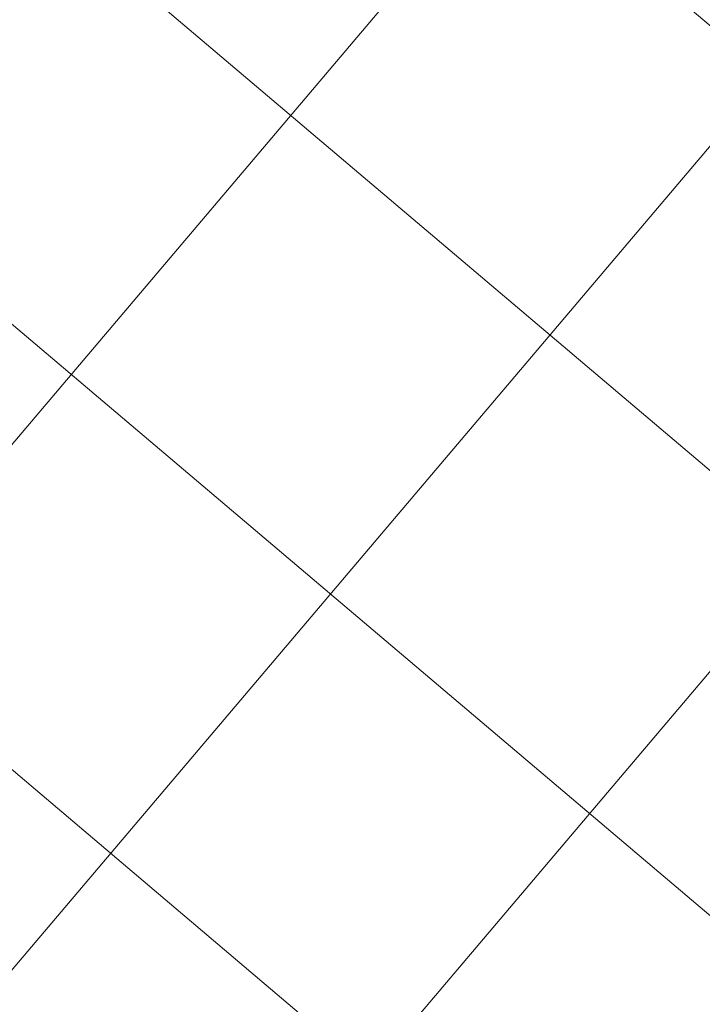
# Model space of a CAD drawing. Header units: millimetres. Extents: x 853417 to 929373, y -433185 to -369260.
# Tile 205 of 228: x 918795 to 919699, y -390238 to -388933. Entities that reach past the tile are written whole.
import ezdxf

# ---------------------------------------------------------------- set-up
doc = ezdxf.new("R2010")
doc.units = ezdxf.units.MM
doc.layers.add('KOKO-FLOR-PATT', color=7, linetype='Continuous', lineweight=9)

msp = doc.modelspace()

# ---------------------------------------------------------------- hatches: boundary and pattern name
at = {"layer": 'KOKO-FLOR-PATT', "true_color": 0x800000}
h = msp.add_hatch(dxfattribs=at)
h.set_pattern_fill('FP_62', color=16, style=0, pattern_type=2)
h.set_pattern_definition([(319.731, (918309.3, -386575.77), (290.87, 343.36), []), (49.731, (918309.3, -386575.77), (-343.36, 290.87), [])])
h.paths.add_polyline_path([(918523.4, -390401.5), (919733.8, -390289.3), (919738.6, -390268.9), (919723.1, -390268.2), (919895.9, -389519.3), (920603.3, -389452.7), (920572, -389434.3), (920544.6, -389398.2), (920536.4, -389372.1), (920536.4, -389335.8), (920553.7, -389293.8), (920572, -389273.6), (920545.7, -389256.9), (920521.4, -389223.3), (920514.6, -389200), (920515.7, -389167.3), (920523.2, -389142.4), (920546.3, -389112.2), (920566.5, -389098.7), (921027.2, -389035.4), (920809.4, -386557.8), (920799.5, -386558.7), (920713.7, -385582.5), (920723.5, -385580.7), (920571.7, -383875.8), (920563.7, -383876.5), (920499.8, -383149.4), (919369, -383253.1), (919043.3, -382569.1), (919061.3, -382560.5), (919057.7, -382552.9), (918918.6, -382566.9), (918918.6, -382579.4), (917988.2, -382659.2), (917987.1, -382651), (917825.3, -382666.1), (917823.6, -382675.8), (917840.9, -382678.9), (917711.3, -383395.1), (915586.7, -383592), (915633.9, -384162.7), (916025.6, -384130.3), (916091.6, -384927.5), (916133.4, -384924.1), (916330.9, -387316.1), (916330.9, -387316.2), (916330.9, -387316.2), (916429.9, -388512.3), (916388.5, -388515.8), (916452.9, -389313), (916062.8, -389345.8), (916106.7, -389875.8), (916146.6, -389872), (916141.6, -389821.1), (916146.4, -389796.8), (916153.6, -389871.3), (918205.3, -389678.3), (918521.5, -390397.3)], flags=0)
h.paths.add_polyline_path([(919662.8, -387305.3), (919607.2, -386749.3), (920058.7, -386704.1), (920114.4, -387260.1), (919666.9, -387304.9)], flags=0)
h.paths.add_polyline_path([(919376.2, -384766.6), (919328.6, -384209.8), (919780.8, -384171.1), (919828.3, -384727.9), (919547.7, -384751.9)], flags=0)

doc.saveas('drawing.dxf')
